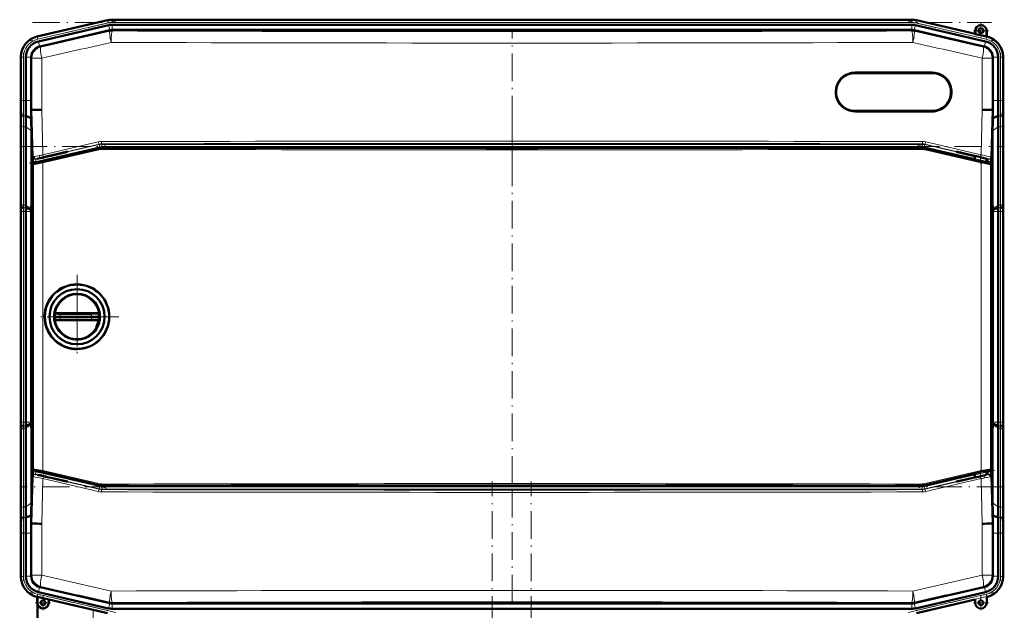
# Model space of a CAD drawing. Extents: x -1351 to 1763, y -1300 to 612.
# Tile 15 of 84: x -1282 to -853, y 309 to 566. Entities that reach past the tile are written whole.
import ezdxf

# ---------------------------------------------------------------- set-up
doc = ezdxf.new("R2010")
doc.units = 0
doc.linetypes.add('DASHDOT', pattern=[18.5, 12, -3, 0.5, -3])

msp = doc.modelspace()

# ---------------------------------------------------------------- linework, layer by layer
at = {"color": 7, "linetype": 'DASHDOT', "lineweight": 18}
for p, q in [((-1240.06, 565.2), (-1277.32, 556.6)), ((-1276.37, 564.64), (-858.69, 564.64)), ((-895.01, 565.2), (-857.74, 556.6)), ((-1067.53, 502.14), (-1067.53, 560.82)), ((-1280.2, 551.46), (-1280.2, 528.83)), ((-854.87, 551.46), (-854.87, 528.83)), ((-1067.53, 523.96), (-1067.53, 349.21)), ((-1281.89, 510.59), (-853.17, 510.59)), ((-1277.75, 503.41), (-1244.04, 511.19)), ((-891.02, 511.19), (-857.32, 503.41)), ((-1280.2, 381.55), (-1280.2, 491.61)), ((-854.87, 491.61), (-854.87, 381.55)), ((-1256.93, 454.79), (-1256.93, 418.39)), ((-1256.93, 449.59), (-1256.93, 423.59)), ((-1238.73, 436.59), (-1275.13, 436.59)), ((-1243.93, 436.59), (-1269.93, 436.59)), ((-1244.04, 361.97), (-1277.75, 369.75)), ((-1067.53, 312.33), (-1067.53, 371.02)), ((-857.32, 369.75), (-891.02, 361.97)), ((-1076.13, -326), (-1076.13, 364.9)), ((-1059.13, -326), (-1059.13, 364.9)), ((-853.17, 362.56), (-1281.89, 362.56)), ((-1280.2, 344.32), (-1280.2, 321.69)), ((-854.87, 344.32), (-854.87, 321.69)), ((-1240.06, 307.95), (-1277.32, 316.55)), ((-895.01, 307.95), (-857.74, 316.55))]:
    msp.add_line(p, q, dxfattribs=at)
at = {"color": 7, "lineweight": 50}
for p, q in [((-1243.64, 565.59), (-1274.41, 558.49)), ((-1243.64, 565.59), (-1274.21, 558.53)), ((-1243.15, 563.46), (-1273.72, 556.4)), ((-1241.56, 565.83), (-1221.29, 565.83)), ((-893.5, 565.83), (-1241.56, 565.83)), ((-1241.56, 563.64), (-1221.29, 563.64)), ((-908.5, 565.83), (-1221.29, 565.83)), ((-908.5, 563.64), (-1221.29, 563.64)), ((-908.5, 565.83), (-893.5, 565.83)), ((-908.5, 563.64), (-893.5, 563.64)), ((-891.91, 563.46), (-861.34, 556.4)), ((-891.42, 565.59), (-865.85, 559.69)), ((-891.42, 565.59), (-865.85, 559.69)), ((-1242.66, 561.23), (-1273.03, 554.21)), ((-1242.66, 561.23), (-1242.64, 561.23)), ((-1241.54, 561.35), (-893.53, 561.35)), ((-893.53, 561.35), (-893.5, 561.35)), ((-862.03, 554.21), (-892.4, 561.23)), ((-865.85, 559.69), (-865.85, 561.03)), ((-865.78, 559.6), (-865.85, 559.69)), ((-865.78, 559.6), (-865.78, 561.03)), ((-865.78, 559.6), (-860.92, 558.48)), ((-860.92, 561.03), (-860.92, 558.48)), ((-860.92, 558.48), (-860.85, 558.53)), ((-860.85, 561.03), (-860.85, 558.53)), ((-860.85, 558.53), (-860.65, 558.49)), ((-1281.38, 549.72), (-1281.38, 549.63)), ((-1281.38, 549.72), (-1281.38, 549.52)), ((-1281.38, 549.52), (-1281.38, 530.72)), ((-1279.2, 549.52), (-1279.2, 530.72)), ((-1276.91, 549.34), (-1276.9, 549.52)), ((-1276.91, 549.34), (-1276.91, 530.72)), ((-858.15, 549.34), (-858.16, 549.52)), ((-858.15, 549.34), (-858.15, 530.72)), ((-855.87, 549.52), (-855.87, 530.72)), ((-853.68, 549.72), (-853.68, 530.72)), ((-853.68, 549.52), (-853.68, 530.72)), ((-918.16, 542.62), (-884.66, 542.62)), ((-1281.23, 524.39), (-1281.41, 526.58)), ((-1281.38, 523.65), (-1281.38, 489.51)), ((-1281.38, 523.65), (-1281.38, 489.51)), ((-1276.86, 523), (-1279.24, 523.99)), ((-1276.92, 526.58), (-1276.59, 526.58)), ((-1276.59, 526.58), (-1276.24, 526.59)), ((-884.66, 526.12), (-918.16, 526.12)), ((-858.83, 526.59), (-858.48, 526.58)), ((-858.14, 526.58), (-858.48, 526.58)), ((-855.83, 523.99), (-858.21, 523)), ((-853.66, 526.58), (-853.83, 524.39)), ((-853.68, 523.65), (-853.68, 489.51)), ((-853.68, 523.65), (-853.68, 489.51)), ((-1279.2, 519.23), (-1279.2, 485.09)), ((-855.87, 519.23), (-855.87, 485.09)), ((-1276.81, 517.54), (-1276.81, 486.58)), ((-858.25, 486.58), (-858.25, 517.54)), ((-1246.76, 509.98), (-1275.79, 503.28)), ((-1271.58, 505.99), (-1270.59, 506.22)), ((-1270.59, 506.13), (-1271.58, 505.9)), ((-1270.59, 506.22), (-1270.45, 506.25)), ((-1270.59, 506.13), (-1270.59, 506.22)), ((-1270.45, 506.17), (-1270.59, 506.13)), ((-1270.45, 506.25), (-1269.75, 506.41)), ((-1269.75, 506.33), (-1270.45, 506.17)), ((-1270.45, 506.17), (-1270.45, 506.25)), ((-1269.75, 506.41), (-1268.33, 506.74)), ((-1268.33, 506.65), (-1269.75, 506.33)), ((-1269.75, 506.33), (-1269.75, 506.41)), ((-1268.33, 506.74), (-1261.47, 508.33)), ((-1261.08, 508.33), (-1268.33, 506.65)), ((-1268.33, 506.65), (-1268.33, 506.74)), ((-1261.08, 508.33), (-1261.47, 508.33)), ((-889.42, 510.11), (-1245.63, 510.11)), ((-888.3, 509.98), (-865.97, 504.83)), ((-866.73, 506.65), (-873.98, 508.33)), ((-873.59, 508.33), (-873.98, 508.33)), ((-873.59, 508.33), (-866.73, 506.74)), ((-866.73, 506.74), (-865.32, 506.41)), ((-866.73, 506.65), (-866.73, 506.74)), ((-865.97, 506.48), (-866.73, 506.65)), ((-865.97, 506.57), (-865.97, 504.75)), ((-865.32, 506.41), (-864.61, 506.25)), ((-864.61, 506.25), (-864.47, 506.22)), ((-864.47, 506.22), (-863.48, 505.99)), ((-1276.18, 502.79), (-1276.18, 370.38)), ((-1276.12, 503.03), (-1276.16, 504.31)), ((-860.98, 505.38), (-860.98, 503.6)), ((-860.98, 503.68), (-860.87, 503.65)), ((-860.87, 503.65), (-860.3, 503.5)), ((-860.3, 503.5), (-859.28, 503.26)), ((-858.91, 504.31), (-858.94, 503)), ((-858.89, 502.78), (-858.89, 370.39)), ((-1281.19, 484.39), (-1281.36, 486.58)), ((-1276.81, 486.58), (-1276.9, 483.46)), ((-1276.18, 486.59), (-1276.81, 486.58)), ((-858.89, 486.59), (-858.25, 486.58)), ((-858.17, 483.46), (-858.25, 486.58)), ((-853.7, 486.58), (-853.88, 484.39)), ((-1281.38, 482.43), (-1281.38, 390.72)), ((-1279.2, 390.72), (-1279.2, 482.44)), ((-1276.9, 483.04), (-1279.19, 483.99)), ((-1276.9, 483.04), (-1276.91, 482.44)), ((-1276.91, 482.44), (-1276.91, 390.72)), ((-1276.9, 483.46), (-1276.9, 483.04)), ((-858.16, 483.04), (-858.17, 483.46)), ((-855.87, 483.99), (-858.16, 483.04)), ((-858.15, 482.44), (-858.16, 483.04)), ((-858.15, 390.72), (-858.15, 482.44)), ((-855.87, 482.44), (-855.87, 390.72)), ((-853.68, 482.44), (-853.68, 390.72)), ((-853.68, 482.43), (-853.68, 390.72)), ((-1266.85, 437.85), (-1266.87, 437.64)), ((-1265.77, 438.09), (-1266.37, 438.09)), ((-1265.77, 438.09), (-1264.11, 438.09)), ((-1250.63, 438.09), (-1264.11, 438.09)), ((-1250.63, 438.09), (-1249.8, 438.09)), ((-1249.8, 438.09), (-1249.06, 438.09)), ((-1249.06, 438.09), (-1248.3, 438.09)), ((-1247.48, 438.09), (-1248.3, 438.09)), ((-1246.98, 437.64), (-1247.01, 437.85)), ((-1266.33, 436.59), (-1266.93, 436.59)), ((-1266.85, 435.33), (-1266.87, 435.53)), ((-1265.77, 435.09), (-1266.37, 435.09)), ((-1264.28, 436.59), (-1266.33, 436.59)), ((-1265.77, 435.09), (-1264.11, 435.09)), ((-1264.28, 436.59), (-1250.62, 436.59)), ((-1250.63, 435.09), (-1264.11, 435.09)), ((-1250.63, 435.09), (-1248.3, 435.09)), ((-1247.73, 436.59), (-1250.62, 436.59)), ((-1247.48, 435.09), (-1248.3, 435.09)), ((-1246.93, 436.59), (-1247.73, 436.59)), ((-1246.98, 435.53), (-1247.01, 435.33)), ((-1257.19, 422.5), (-1256.93, 422.5)), ((-1276.9, 390.11), (-1276.91, 390.72)), ((-858.15, 390.72), (-858.16, 390.11)), ((-1281.19, 388.77), (-1281.36, 386.58)), ((-1279.2, 353.93), (-1279.2, 388.07)), ((-1276.9, 390.11), (-1279.19, 389.17)), ((-1276.9, 389.7), (-1276.9, 390.11)), ((-1276.81, 386.57), (-1276.9, 389.7)), ((-1276.18, 386.57), (-1276.81, 386.57)), ((-1276.81, 355.61), (-1276.81, 386.57)), ((-858.89, 386.57), (-858.25, 386.57)), ((-858.17, 389.7), (-858.25, 386.57)), ((-858.25, 386.57), (-858.25, 355.61)), ((-858.16, 390.11), (-858.17, 389.7)), ((-855.87, 389.17), (-858.16, 390.11)), ((-855.87, 353.93), (-855.87, 388.07)), ((-853.7, 386.58), (-853.88, 388.77)), ((-1281.38, 349.51), (-1281.38, 383.65)), ((-1281.38, 349.51), (-1281.38, 383.65)), ((-853.68, 349.51), (-853.68, 383.65)), ((-853.68, 349.51), (-853.68, 383.65)), ((-1276.12, 370.14), (-1276.16, 368.84)), ((-1246.76, 363.19), (-1275.79, 369.89)), ((-860.98, 367.77), (-860.98, 369.57)), ((-860.87, 369.52), (-860.98, 369.5)), ((-860.3, 369.67), (-860.87, 369.52)), ((-859.28, 369.91), (-860.3, 369.67)), ((-858.91, 368.84), (-858.94, 370.18)), ((-1270.59, 367.02), (-1271.58, 367.25)), ((-1271.58, 367.16), (-1270.59, 366.93)), ((-1270.59, 367.02), (-1270.45, 366.99)), ((-1270.59, 367.02), (-1270.59, 366.93)), ((-1270.45, 366.9), (-1270.59, 366.93)), ((-1270.45, 366.99), (-1269.75, 366.83)), ((-1270.45, 366.99), (-1270.45, 366.9)), ((-1269.75, 366.74), (-1270.45, 366.9)), ((-1269.75, 366.83), (-1268.33, 366.5)), ((-1269.75, 366.83), (-1269.75, 366.74)), ((-1268.33, 366.41), (-1269.75, 366.74)), ((-1261.08, 364.83), (-1268.33, 366.5)), ((-1268.33, 366.5), (-1268.33, 366.41)), ((-1268.33, 366.41), (-1261.47, 364.83)), ((-1261.47, 364.83), (-1261.08, 364.83)), ((-865.97, 368.34), (-888.3, 363.19)), ((-866.73, 366.5), (-873.98, 364.83)), ((-873.59, 364.83), (-873.98, 364.83)), ((-873.59, 364.83), (-866.73, 366.41)), ((-866.73, 366.41), (-865.32, 366.74)), ((-865.97, 366.68), (-866.73, 366.5)), ((-866.73, 366.5), (-866.73, 366.41)), ((-865.97, 368.42), (-865.97, 366.59)), ((-865.32, 366.74), (-864.61, 366.9)), ((-864.61, 366.9), (-864.47, 366.93)), ((-864.47, 366.93), (-863.48, 367.16)), ((-1245.63, 363.06), (-889.42, 363.06)), ((-1281.23, 348.77), (-1281.41, 346.58)), ((-1276.86, 350.16), (-1279.24, 349.17)), ((-1276.92, 346.57), (-1276.88, 348.39)), ((-1276.88, 348.39), (-1276.86, 350.16)), ((-855.83, 349.17), (-858.21, 350.16)), ((-858.21, 350.16), (-858.18, 348.39)), ((-858.18, 348.39), (-858.14, 346.57)), ((-853.66, 346.58), (-853.83, 348.77)), ((-1276.92, 346.57), (-1276.59, 346.57)), ((-1276.24, 346.56), (-1276.59, 346.57)), ((-858.48, 346.57), (-858.83, 346.56)), ((-858.14, 346.57), (-858.48, 346.57)), ((-1281.38, 323.63), (-1281.38, 342.43)), ((-1279.2, 323.63), (-1279.2, 342.44)), ((-1276.91, 323.81), (-1276.91, 342.44)), ((-858.15, 323.81), (-858.15, 342.44)), ((-855.87, 323.63), (-855.87, 342.44)), ((-853.68, 323.43), (-853.68, 342.44)), ((-853.68, 323.63), (-853.68, 342.43)), ((-1281.38, 323.43), (-1281.38, 323.63)), ((-1281.38, 323.43), (-1281.38, 323.52)), ((-1276.91, 323.81), (-1276.9, 323.63)), ((-858.15, 323.81), (-858.16, 323.63)), ((-1242.66, 311.93), (-1273.03, 318.94)), ((-862.03, 318.94), (-892.4, 311.93)), ((-1274.21, 314.62), (-1274.41, 314.67)), ((-1274.21, 314.62), (-1274.41, 314.67)), ((-1274.21, 314.62), (-1274.18, 314.69)), ((-1274.21, 312.12), (-1274.21, 314.62)), ((-1274.18, 312.12), (-1274.18, 314.69)), ((-1274.18, 314.69), (-1269.25, 313.55)), ((-1243.15, 309.69), (-1273.72, 316.75)), ((-1269.25, 313.55), (-1269.21, 313.47)), ((-1269.25, 313.55), (-1269.25, 312.12)), ((-1269.21, 312.12), (-1269.21, 313.47)), ((-1269.21, 313.47), (-1269.21, 312.12)), ((-1243.64, 307.56), (-1269.21, 313.47)), ((-891.91, 309.69), (-861.34, 316.75)), ((-891.42, 307.56), (-865.85, 313.47)), ((-865.85, 313.47), (-865.85, 312.12)), ((-860.85, 314.62), (-860.65, 314.67)), ((-860.85, 312.12), (-860.85, 314.62)), ((-1274.13, 311.49), (-1274.13, 304.58)), ((-1242.66, 311.93), (-1242.64, 311.92)), ((-1241.56, 311.8), (-1241.54, 311.8)), ((-1241.56, 309.51), (-1221.29, 309.51)), ((-1241.54, 311.8), (-893.53, 311.8)), ((-908.5, 309.51), (-1221.29, 309.51)), ((-908.5, 309.51), (-893.5, 309.51)), ((-893.53, 311.8), (-893.5, 311.8))]:
    msp.add_line(p, q, dxfattribs=at)
at = {"color": 7, "lineweight": 18}
for p, q in [((-1243.6, 565.41), (-1274.23, 558.34)), ((-1243.38, 564.44), (-1274, 557.37)), ((-1243.6, 565.41), (-1243.64, 565.59)), ((-1243.6, 565.41), (-1243.38, 564.44)), ((-1242.64, 561.23), (-1243.15, 563.46)), ((-1241.56, 565.64), (-1241.56, 565.83)), ((-1241.56, 565.64), (-1241.56, 564.64)), ((-1241.56, 565.64), (-893.5, 565.64)), ((-1241.56, 564.64), (-893.5, 564.64)), ((-1241.56, 561.35), (-1241.56, 563.64)), ((-893.5, 565.64), (-893.5, 565.83)), ((-893.5, 565.64), (-893.5, 564.64)), ((-893.5, 561.35), (-893.5, 563.64)), ((-892.43, 561.23), (-891.91, 563.46)), ((-891.46, 565.41), (-891.69, 564.44)), ((-891.69, 564.44), (-861.06, 557.37)), ((-891.46, 565.41), (-891.42, 565.59)), ((-891.46, 565.41), (-860.84, 558.34)), ((-1274.41, 558.49), (-1274.23, 558.34)), ((-1274, 557.37), (-1274.23, 558.34)), ((-1242.61, 560.8), (-1242.66, 561.23)), ((-1241.54, 561.35), (-1241.49, 560.93)), ((-893.57, 560.93), (-893.53, 561.35)), ((-892.4, 561.23), (-892.45, 560.8)), ((-865.78, 561.03), (-865.85, 561.03)), ((-860.84, 558.34), (-861.06, 557.37)), ((-860.92, 561.03), (-860.85, 561.03)), ((-860.84, 558.34), (-860.65, 558.49)), ((-1273.21, 554.17), (-1273.72, 556.4)), ((-1273.03, 554.21), (-1272.71, 553.96)), ((-862.35, 553.96), (-862.03, 554.21)), ((-861.86, 554.17), (-861.34, 556.4)), ((-1281.2, 549.58), (-1281.38, 549.72)), ((-1281.2, 549.58), (-1281.2, 530.72)), ((-1281.2, 549.58), (-1280.2, 549.58)), ((-1280.2, 549.58), (-1280.2, 530.72)), ((-1276.9, 549.52), (-1279.2, 549.52)), ((-1276.59, 549.09), (-1276.91, 549.34)), ((-1276.59, 526.58), (-1276.59, 549.09)), ((-1272.29, 549.09), (-1276.59, 549.09)), ((-1272.29, 549.09), (-1272.29, 526.65)), ((-862.78, 526.65), (-862.78, 549.09)), ((-858.48, 549.09), (-862.78, 549.09)), ((-858.15, 549.34), (-858.48, 549.09)), ((-858.48, 549.09), (-858.48, 526.58)), ((-858.16, 549.52), (-855.87, 549.52)), ((-854.87, 549.58), (-854.87, 530.72)), ((-854.87, 549.58), (-853.87, 549.58)), ((-853.68, 549.72), (-853.87, 549.58)), ((-853.87, 549.58), (-853.87, 530.72)), ((-884.6, 543.12), (-918.11, 543.12)), ((-1281.2, 530.72), (-1281.38, 530.72)), ((-1281.2, 530.72), (-1280.2, 530.72)), ((-1279.2, 530.72), (-1280.2, 530.72)), ((-1276.91, 530.72), (-1279.2, 530.72)), ((-858.15, 530.72), (-855.87, 530.72)), ((-855.87, 530.72), (-854.87, 530.72)), ((-853.87, 530.72), (-854.87, 530.72)), ((-853.87, 530.72), (-853.68, 530.72)), ((-1279.24, 523.99), (-1280.24, 523.99)), ((-1276.05, 506.15), (-1276.59, 526.58)), ((-1272.29, 526.65), (-1271.77, 507.03)), ((-918.11, 525.62), (-884.6, 525.62)), ((-863.29, 507.03), (-862.78, 526.65)), ((-858.48, 526.58), (-859.01, 506.15)), ((-854.83, 523.99), (-855.83, 523.99)), ((-1281.2, 519.91), (-1281.2, 485.77)), ((-1280.2, 519.23), (-1280.2, 485.09)), ((-1279.2, 519.23), (-1280.2, 519.23)), ((-1276.81, 517.54), (-1279.2, 519.23)), ((-855.87, 519.23), (-858.25, 517.54)), ((-854.87, 519.23), (-855.87, 519.23)), ((-854.87, 519.23), (-854.87, 485.09)), ((-853.87, 519.91), (-853.87, 485.77)), ((-1274.95, 505.08), (-1247.29, 511.47)), ((-1247.06, 510.49), (-1274.73, 504.11)), ((-1271.77, 507.03), (-1247.66, 512.65)), ((-1247.31, 511.68), (-1271.4, 506.06)), ((-1247.29, 511.47), (-1247.31, 511.68)), ((-1247.06, 510.49), (-1247.29, 511.47)), ((-1246.19, 511.81), (-1246.16, 511.59)), ((-1246.16, 511.59), (-888.9, 511.59)), ((-1246.16, 510.59), (-1246.16, 511.59)), ((-888.9, 510.59), (-1246.16, 510.59)), ((-888.9, 511.59), (-888.87, 511.81)), ((-888.9, 510.59), (-888.9, 511.59)), ((-888, 510.49), (-887.77, 511.47)), ((-865.97, 505.41), (-888, 510.49)), ((-887.75, 511.68), (-887.77, 511.47)), ((-887.77, 511.47), (-865.97, 506.43)), ((-863.66, 506.06), (-887.75, 511.68)), ((-887.4, 512.65), (-863.29, 507.03)), ((-1276.17, 506.03), (-1276.05, 506.15)), ((-1271.85, 504.04), (-1246.74, 509.77)), ((-1246.68, 509.29), (-1271.81, 503.55)), ((-1271.58, 505.9), (-1271.58, 505.99)), ((-1246.74, 509.77), (-1246.76, 509.98)), ((-1245.63, 510.11), (-1245.61, 509.9)), ((-889.44, 509.9), (-889.42, 510.11)), ((-863.25, 503.55), (-888.37, 509.29)), ((-888.3, 509.98), (-888.32, 509.77)), ((-888.32, 509.77), (-863.21, 504.04)), ((-859.01, 506.15), (-858.89, 506.03)), ((-1276.11, 502.73), (-1276.18, 502.79)), ((-1276.11, 370.44), (-1276.11, 502.73)), ((-1275.79, 503.28), (-1275.72, 503.22)), ((-1274.82, 505.2), (-1274.95, 505.08)), ((-1274.73, 504.11), (-1274.95, 505.08)), ((-1271.81, 503.55), (-1271.81, 369.62)), ((-863.25, 369.62), (-863.25, 503.55)), ((-860.98, 505.28), (-860.11, 505.08)), ((-860.34, 504.11), (-860.98, 504.26)), ((-860.34, 504.11), (-860.11, 505.08)), ((-860.11, 505.08), (-860.24, 505.2)), ((-859.33, 503.22), (-859.28, 503.26)), ((-858.89, 502.78), (-858.95, 502.73)), ((-858.95, 502.73), (-858.95, 370.44)), ((-1281.36, 486.58), (-1281.41, 486.58)), ((-1279.2, 485.09), (-1280.2, 485.09)), ((-1276.9, 483.46), (-1279.2, 485.09)), ((-855.87, 485.09), (-858.17, 483.46)), ((-854.87, 485.09), (-855.87, 485.09)), ((-853.7, 486.58), (-853.66, 486.58)), ((-1281.2, 482.44), (-1281.38, 482.44)), ((-1281.2, 390.72), (-1281.2, 482.44)), ((-1281.2, 482.44), (-1280.2, 482.44)), ((-1279.2, 482.44), (-1280.2, 482.44)), ((-1280.2, 390.72), (-1280.2, 482.44)), ((-1279.19, 483.99), (-1280.19, 483.99)), ((-1276.91, 482.44), (-1279.2, 482.44)), ((-855.87, 482.44), (-858.15, 482.44)), ((-854.87, 483.99), (-855.87, 483.99)), ((-854.87, 482.44), (-855.87, 482.44)), ((-854.87, 482.44), (-853.87, 482.44)), ((-854.87, 482.44), (-854.87, 390.72)), ((-853.68, 482.44), (-853.87, 482.44)), ((-853.87, 482.44), (-853.87, 390.72)), ((-1266.26, 437.65), (-1266.87, 437.64)), ((-1264.2, 437.59), (-1250.71, 437.59)), ((-1246.98, 437.64), (-1247.81, 437.65)), ((-1266.26, 435.52), (-1266.87, 435.53)), ((-1266.26, 435.52), (-1265.61, 435.54)), ((-1264.2, 435.58), (-1250.71, 435.58)), ((-1249.69, 435.55), (-1248.77, 435.53)), ((-1248.77, 435.53), (-1247.81, 435.52)), ((-1246.98, 435.53), (-1247.81, 435.52)), ((-1281.2, 390.72), (-1281.38, 390.72)), ((-1281.2, 390.72), (-1280.2, 390.72)), ((-1279.2, 390.72), (-1280.2, 390.72)), ((-1276.91, 390.72), (-1279.2, 390.72)), ((-855.87, 390.72), (-858.15, 390.72)), ((-854.87, 390.72), (-855.87, 390.72)), ((-854.87, 390.72), (-853.87, 390.72)), ((-853.68, 390.72), (-853.87, 390.72)), ((-1281.41, 386.58), (-1281.36, 386.58)), ((-1281.2, 353.24), (-1281.2, 387.39)), ((-1279.2, 388.07), (-1280.2, 388.07)), ((-1280.2, 353.93), (-1280.2, 388.07)), ((-1279.19, 389.17), (-1280.19, 389.17)), ((-1276.9, 389.7), (-1279.2, 388.07)), ((-855.87, 388.07), (-858.17, 389.7)), ((-854.87, 389.17), (-855.87, 389.17)), ((-854.87, 388.07), (-855.87, 388.07)), ((-854.87, 353.93), (-854.87, 388.07)), ((-853.87, 353.24), (-853.87, 387.39)), ((-853.66, 386.58), (-853.7, 386.58)), ((-1276.18, 370.38), (-1276.11, 370.44)), ((-1275.72, 369.95), (-1275.79, 369.89)), ((-1274.73, 369.05), (-1274.95, 368.07)), ((-1274.73, 369.05), (-1247.06, 362.66)), ((-1246.74, 363.4), (-1271.85, 369.14)), ((-1271.81, 369.62), (-1246.68, 363.88)), ((-888.37, 363.88), (-863.25, 369.62)), ((-863.21, 369.14), (-888.32, 363.4)), ((-860.98, 368.9), (-860.34, 369.05)), ((-860.34, 369.05), (-860.11, 368.07)), ((-859.28, 369.91), (-859.33, 369.95)), ((-858.95, 370.44), (-858.89, 370.39)), ((-1276.59, 346.57), (-1276.05, 367.01)), ((-1276.05, 367.01), (-1276.17, 367.13)), ((-1247.29, 361.69), (-1274.95, 368.07)), ((-1274.95, 368.07), (-1274.82, 367.96)), ((-1271.77, 366.13), (-1272.29, 346.51)), ((-1247.66, 360.51), (-1271.77, 366.13)), ((-1271.58, 367.25), (-1271.58, 367.16)), ((-1271.4, 367.1), (-1247.31, 361.48)), ((-888, 362.66), (-865.97, 367.75)), ((-865.97, 366.72), (-887.77, 361.69)), ((-887.75, 361.48), (-863.66, 367.1)), ((-863.29, 366.13), (-887.4, 360.51)), ((-862.78, 346.51), (-863.29, 366.13)), ((-860.11, 368.07), (-860.98, 367.87)), ((-860.24, 367.96), (-860.11, 368.07)), ((-858.89, 367.13), (-859.01, 367.01)), ((-859.01, 367.01), (-858.48, 346.57)), ((-1247.29, 361.69), (-1247.31, 361.48)), ((-1247.06, 362.66), (-1247.29, 361.69)), ((-1246.74, 363.4), (-1246.76, 363.19)), ((-1246.19, 361.35), (-1246.16, 361.56)), ((-1246.16, 362.56), (-1246.16, 361.56)), ((-1246.16, 362.56), (-888.9, 362.56)), ((-888.9, 361.56), (-1246.16, 361.56)), ((-1245.61, 363.27), (-1245.63, 363.06)), ((-889.42, 363.06), (-889.44, 363.27)), ((-888.9, 362.56), (-888.9, 361.56)), ((-888.9, 361.56), (-888.87, 361.35)), ((-888.3, 363.19), (-888.32, 363.4)), ((-888, 362.66), (-887.77, 361.69)), ((-887.75, 361.48), (-887.77, 361.69)), ((-1279.2, 353.93), (-1280.2, 353.93)), ((-1276.81, 355.61), (-1279.2, 353.93)), ((-855.87, 353.93), (-858.25, 355.61)), ((-854.87, 353.93), (-855.87, 353.93)), ((-1279.24, 349.17), (-1280.24, 349.17)), ((-854.83, 349.17), (-855.83, 349.17)), ((-1276.59, 324.07), (-1276.59, 346.57)), ((-1272.29, 346.51), (-1272.29, 324.07)), ((-862.78, 324.07), (-862.78, 346.51)), ((-858.48, 346.57), (-858.48, 324.07)), ((-1281.2, 342.44), (-1281.38, 342.44)), ((-1281.2, 342.44), (-1280.2, 342.44)), ((-1281.2, 323.58), (-1281.2, 342.44)), ((-1279.2, 342.44), (-1280.2, 342.44)), ((-1280.2, 323.58), (-1280.2, 342.44)), ((-1276.91, 342.44), (-1279.2, 342.44)), ((-858.15, 342.44), (-855.87, 342.44)), ((-855.87, 342.44), (-854.87, 342.44)), ((-853.87, 342.44), (-854.87, 342.44)), ((-854.87, 323.58), (-854.87, 342.44)), ((-853.87, 342.44), (-853.68, 342.44)), ((-853.87, 323.58), (-853.87, 342.44)), ((-1281.38, 323.43), (-1281.2, 323.58)), ((-1280.2, 323.58), (-1281.2, 323.58)), ((-1276.9, 323.63), (-1279.2, 323.63)), ((-1276.59, 324.07), (-1276.91, 323.81)), ((-1276.59, 324.07), (-1272.29, 324.07)), ((-862.78, 324.07), (-858.48, 324.07)), ((-858.15, 323.81), (-858.48, 324.07)), ((-858.16, 323.63), (-855.87, 323.63)), ((-853.87, 323.58), (-854.87, 323.58)), ((-853.87, 323.58), (-853.68, 323.43)), ((-1273.21, 318.98), (-1273.72, 316.75)), ((-1273.03, 318.94), (-1272.71, 319.2)), ((-862.35, 319.2), (-862.03, 318.94)), ((-861.86, 318.98), (-861.34, 316.75)), ((-1274.23, 314.81), (-1274.41, 314.67)), ((-1274.23, 314.81), (-1274, 315.79)), ((-1243.6, 307.74), (-1274.23, 314.81)), ((-1243.38, 308.72), (-1274, 315.79)), ((-891.69, 308.72), (-861.06, 315.79)), ((-891.46, 307.74), (-860.84, 314.81)), ((-861.06, 315.79), (-860.84, 314.81)), ((-860.65, 314.67), (-860.84, 314.81)), ((-1274.18, 312.12), (-1274.21, 312.12)), ((-1269.25, 312.12), (-1269.21, 312.12)), ((-1249.95, 309.02), (-1249.95, 304.58)), ((-1242.64, 311.92), (-1243.15, 309.69)), ((-1242.61, 312.35), (-1242.66, 311.93)), ((-1241.56, 311.8), (-1241.56, 309.51)), ((-1241.54, 311.8), (-1241.49, 312.23)), ((-893.57, 312.23), (-893.53, 311.8)), ((-893.5, 311.8), (-893.5, 309.51)), ((-892.4, 311.93), (-892.45, 312.35)), ((-892.43, 311.92), (-891.91, 309.69))]:
    msp.add_line(p, q, dxfattribs=at)
at = {"color": 7, "linetype": 'DASHDOT', "lineweight": 18, "ltscale": 0.1625}
for p, q in [((-863.35, 564.28), (-863.35, 557.78)), ((-860.1, 561.03), (-866.6, 561.03)), ((-1271.71, 315.37), (-1271.71, 308.87)), ((-863.35, 315.37), (-863.35, 308.87)), ((-1268.46, 312.12), (-1274.96, 312.12)), ((-860.1, 312.12), (-866.6, 312.12))]:
    msp.add_line(p, q, dxfattribs=at)
at = {"color": 7, "linetype": 'DASHDOT', "lineweight": 18, "ltscale": 0.020221}
msp.add_line((-1271.58, 506.06), (-1271.58, 505.25), dxfattribs=at)
at = {"color": 7, "linetype": 'DASHDOT', "lineweight": 18, "ltscale": 0.08985}
msp.add_line((-863.48, 506.87), (-863.48, 503.27), dxfattribs=at)
at = {"color": 7, "linetype": 'DASHDOT', "lineweight": 18, "ltscale": 0.019627}
msp.add_line((-863.48, 506.06), (-863.48, 505.27), dxfattribs=at)
at = {"color": 7, "linetype": 'DASHDOT', "lineweight": 18, "ltscale": 0.089713}
msp.add_line((-863.48, 369.88), (-863.48, 366.29), dxfattribs=at)
at = {"color": 7, "linetype": 'DASHDOT', "lineweight": 18, "ltscale": 0.019753}
msp.add_line((-1271.58, 367.1), (-1271.58, 367.89), dxfattribs=at)
at = {"color": 7, "linetype": 'DASHDOT', "lineweight": 18, "ltscale": 0.019614}
msp.add_line((-863.48, 367.1), (-863.48, 367.88), dxfattribs=at)
at = {"color": 7, "linetype": 'DASHDOT', "lineweight": 18, "ltscale": 0.160231}
msp.add_line((-1271.71, 315.33), (-1271.71, 308.92), dxfattribs=at)
at = {"color": 7, "linetype": 'DASHDOT', "lineweight": 18, "ltscale": 0.160233}
msp.add_line((-1268.51, 312.12), (-1274.92, 312.12), dxfattribs=at)
at = {"color": 7, "lineweight": 18}
for points in [[(-1276.05, 506.15), (-1276.04, 506.15), (-1276, 506.16), (-1275.7, 506.24)], [(-860.24, 505.2), (-860.24, 505.2), (-860.26, 505.21), (-860.38, 505.25), (-862.05, 505.67), (-863.66, 506.06)], [(-863.29, 507.03), (-859.86, 506.35), (-859.07, 506.17), (-859.02, 506.15), (-859.01, 506.15)], [(-1271.81, 503.55), (-1275.31, 502.86), (-1275.98, 502.74), (-1276.08, 502.73), (-1276.1, 502.73), (-1276.11, 502.73), (-1276.11, 502.73)], [(-1275.72, 503.22), (-1275.72, 503.22), (-1275.71, 503.22), (-1275.63, 503.23), (-1274.98, 503.35), (-1271.85, 504.04)], [(-1274.54, 505.29), (-1274.79, 505.21), (-1274.82, 505.2), (-1274.82, 505.2)], [(-858.95, 502.73), (-858.95, 502.73), (-858.96, 502.73), (-859.06, 502.74), (-859.81, 502.87), (-863.25, 503.55)], [(-863.21, 504.04), (-860.91, 503.52), (-859.53, 503.24), (-859.36, 503.22), (-859.34, 503.22), (-859.33, 503.22), (-859.33, 503.22)], [(-1264.11, 438.09), (-1264.12, 438.09), (-1264.13, 438.08), (-1264.13, 438.07), (-1264.15, 438.04), (-1264.19, 437.83), (-1264.2, 437.59)], [(-1250.71, 437.59), (-1250.68, 437.94), (-1250.66, 438.04), (-1250.65, 438.07), (-1250.64, 438.08), (-1250.64, 438.08), (-1250.63, 438.09)], [(-1250.71, 437.59), (-1248.44, 437.65), (-1247.81, 437.65)], [(-1264.11, 435.09), (-1264.12, 435.09), (-1264.13, 435.09), (-1264.13, 435.1), (-1264.15, 435.13), (-1264.19, 435.35), (-1264.2, 435.58)], [(-1250.71, 435.58), (-1250.68, 435.23), (-1250.66, 435.13), (-1250.65, 435.1), (-1250.64, 435.09), (-1250.64, 435.09), (-1250.63, 435.09)], [(-1276.11, 370.44), (-1276.11, 370.44), (-1276.09, 370.44), (-1276, 370.43), (-1275.24, 370.3), (-1271.81, 369.62)], [(-1271.85, 369.14), (-1274.15, 369.65), (-1275.53, 369.93), (-1275.7, 369.95), (-1275.72, 369.95), (-1275.72, 369.95), (-1275.72, 369.95)], [(-863.25, 369.62), (-859.75, 370.31), (-859.07, 370.43), (-858.97, 370.44), (-858.95, 370.44), (-858.95, 370.44), (-858.95, 370.44)], [(-859.33, 369.95), (-859.34, 369.95), (-859.35, 369.95), (-859.42, 369.95), (-860.07, 369.82), (-863.21, 369.14)], [(-1271.77, 366.13), (-1275.2, 366.81), (-1275.99, 366.99), (-1276.04, 367.01), (-1276.05, 367.01)], [(-1274.82, 367.96), (-1274.82, 367.96), (-1274.8, 367.95), (-1274.68, 367.91), (-1273.01, 367.48), (-1271.4, 367.1)], [(-860.52, 367.87), (-860.28, 367.94), (-860.24, 367.95), (-860.24, 367.96)], [(-859.01, 367.01), (-859.02, 367.01), (-859.06, 366.99), (-859.36, 366.92)]]:
    msp.add_lwpolyline(points, dxfattribs=at)
at = {"color": 7, "lineweight": 50}
for points in [[(-1271.58, 505.99), (-1273.04, 505.65), (-1274, 505.41), (-1274.16, 505.36), (-1274.18, 505.35), (-1274.18, 505.35)], [(-1274.18, 505.35), (-1274.18, 505.35), (-1274.18, 505.35), (-1274.14, 505.35), (-1273.75, 505.42), (-1271.58, 505.9)], [(-863.48, 505.99), (-862.03, 505.65), (-861.06, 505.41), (-860.9, 505.36), (-860.88, 505.35), (-860.88, 505.35)], [(-865.97, 504.75), (-865.97, 504.75), (-865.97, 504.75), (-865.94, 504.73), (-865.57, 504.63), (-862.57, 503.92), (-861.03, 503.6), (-860.99, 503.6), (-860.99, 503.6), (-860.98, 503.6)], [(-860.88, 505.35), (-860.88, 505.35), (-860.88, 505.35), (-860.89, 505.35), (-860.98, 505.36)], [(-1266.85, 437.85), (-1266.85, 437.84), (-1266.85, 437.84), (-1266.85, 437.84), (-1266.84, 437.84), (-1266.83, 437.85), (-1266.82, 437.87)], [(-1247.03, 437.87), (-1247.01, 437.85), (-1247.01, 437.84), (-1247.01, 437.84), (-1247.01, 437.84), (-1247.01, 437.84), (-1247.01, 437.85)], [(-1266.85, 435.33), (-1266.85, 435.33), (-1266.85, 435.33), (-1266.84, 435.33), (-1266.83, 435.32), (-1266.74, 435.23), (-1266.59, 435.13)], [(-1247.03, 435.31), (-1247.01, 435.33), (-1247.01, 435.33), (-1247.01, 435.33), (-1247.01, 435.33), (-1247.01, 435.33), (-1247.01, 435.33)], [(-862.92, 369.17), (-865.08, 368.66), (-865.87, 368.46), (-865.96, 368.43), (-865.97, 368.42), (-865.97, 368.42)], [(-860.98, 369.57), (-860.99, 369.57), (-860.99, 369.57), (-861, 369.57), (-861.1, 369.56), (-861.94, 369.39), (-862.92, 369.17)], [(-1274.19, 367.81), (-1274.18, 367.81), (-1274.18, 367.8), (-1274.14, 367.79), (-1273.75, 367.68), (-1271.58, 367.16)], [(-1271.58, 367.25), (-1273.04, 367.58), (-1274, 367.78), (-1274.17, 367.81), (-1274.18, 367.81), (-1274.18, 367.81), (-1274.18, 367.81), (-1274.19, 367.81)], [(-863.48, 367.16), (-862.03, 367.5), (-861.06, 367.75), (-860.9, 367.8), (-860.88, 367.81), (-860.88, 367.81)], [(-860.88, 367.81), (-860.88, 367.81), (-860.88, 367.81), (-860.89, 367.81), (-860.98, 367.8)]]:
    msp.add_lwpolyline(points, dxfattribs=at)
for centre, radius in [((-863.35, 561.03), 1.07), ((-863.35, 561.03), 1), ((-1256.93, 436.59), 14), ((-1256.93, 436.59), 12), ((-1271.71, 312.12), 1.03), ((-1271.71, 312.12), 1), ((-863.35, 312.12), 1)]:
    msp.add_circle(centre, radius, dxfattribs=at)
for centre, radius, start, end in [((-1241.56, 556.58), 9.25, 90.0004, 102.9992), ((-1241.56, 556.58), 9.25, 90.0004, 102.9992), ((-1241.56, 556.58), 7.06, 90.0004, 102.9993), ((-893.5, 556.58), 9.25, 77.0008, 89.9996), ((-893.5, 556.58), 9.25, 77.0007, 89.9996), ((-893.5, 556.58), 7.06, 77.0006, 89.9996), ((-863.35, 561.03), 2.5, 0, 180), ((-863.35, 561.03), 2.43, 360, 180), ((-1272.39, 549.72), 8.99, 102.9916, 180.0084), ((-862.93, 549.52), 9.25, 359.9943, 77.0057), ((-862.67, 549.72), 8.99, 359.9916, 77.0084), ((-1272.13, 549.52), 7.06, 102.9968, 180.0034), ((-1271.9, 549.34), 5.01, 105.1072, 177.8928), ((-863.16, 549.34), 5.01, 2.1031, 74.9072), ((-862.93, 549.52), 7.06, 359.9966, 77.0032), ((-918.16, 534.37), 8.25, 134.9699, 270), ((-918.16, 534.37), 8.25, 90, 134.9612), ((-884.66, 534.37), 8.25, 314.9294, 90), ((-1628.97, 530.63), 347.59, 359.3315, 0.0143), ((-1849.44, 530.58), 570.24, 359.3376, 0.0139), ((-1969.38, 530.7), 692.47, 359.65945, 0.00195), ((-884.66, 534.37), 8.25, 270, 314.9153), ((-165.66, 530.7), 692.49, 179.99805, 180.34055), ((-285.62, 530.58), 570.24, 179.9861, 180.6624), ((-506.1, 530.63), 347.59, 179.9856, 180.6685), ((-1488.6, 523.4), 207.22, 0.0687, 0.8785), ((-1618.97, 518.83), 339.78, 0.0681, 0.8707), ((-1887.69, 513.74), 610.9, 0.86852, 1.20439), ((-1256.8, -679.02), 1205.77, 90.73585, 90.92355), ((-878.28, -680.15), 1206.9, 89.07649, 89.26402), ((-247.37, 513.74), 610.9, 178.79561, 179.13148), ((-516.09, 518.83), 339.78, 179.1293, 179.9319), ((-646.46, 523.4), 207.22, 179.1215, 179.9313), ((-1668.28, 517.08), 391.47, 0.0681, 0.8669), ((-466.79, 517.08), 391.46, 179.1331, 179.9319), ((-1215.66, 505.84), 60.52, 179.8196, 181.4448), ((-919.41, 505.84), 60.52, 358.5511, 0.1764), ((-1275.68, 502.79), 0.5, 102.9976, 180.0022), ((-859.39, 502.78), 0.5, 359.998, 77.002), ((-1488.74, 489.76), 207.36, 359.1212, 359.9305), ((-1068.96, 489.75), 212.42, 180.0663, 180.8562), ((-1066.1, 489.75), 212.42, 359.1437, 359.9337), ((-646.32, 489.76), 207.36, 180.0695, 180.8788), ((-1628.46, 482.52), 347.08, 359.9853, 0.6691), ((-923.65, 482.52), 357.73, 179.3493, 180.0128), ((-1199.37, 485.18), 79.83, 180.0641, 180.8524), ((-935.69, 485.18), 79.82, 359.1476, 359.9359), ((-1211.4, 482.52), 357.71, 359.9872, 0.6507), ((-506.6, 482.52), 347.08, 179.3309, 180.0147), ((-1144.4, 482.46), 134.8, 179.3521, 180.0124), ((-990.66, 482.46), 134.79, 359.9876, 0.6479), ((-1256.98, 436.58), 14.09, 89.8034, 134.0601), ((-1256.98, 436.58), 14.09, 44.258, 89.8038), ((-1256.97, 436.58), 14.1, 134.0696, 179.1699), ((-1256.93, 436.59), 10, 7.2346, 172.765), ((-1256.97, 436.59), 14.09, 314.0192, 44.2557), ((-1266.28, 437.41), 0.705, 129.6312, 139.5308), ((-1266.34, 437.47), 0.622, 113.4776, 129.4362), ((-1266.37, 437.54), 0.549, 90.4701, 113.1016), ((-1247.48, 437.53), 0.553, 67.0525, 89.5669), ((-1247.53, 437.45), 0.645, 39.9598, 66.2327), ((-1256.97, 436.59), 14.09, 179.1903, 224.261), ((-1256.93, 436.59), 10, 187.235, 352.7654), ((-1266.37, 435.64), 0.556, 247.1205, 269.4699), ((-1256.92, 436.58), 9.49, 330.6713, 350.9616), ((-1247.49, 435.64), 0.558, 270.5728, 292.8875), ((-1247.52, 435.71), 0.628, 293.5258, 320.519), ((-1256.98, 436.59), 14.09, 224.2714, 246.7188), ((-1256.98, 436.59), 14.09, 291.5606, 314.0155), ((-1256.98, 436.59), 14.1, 246.7224, 269.1382), ((-1256.98, 436.59), 14.09, 270.1953, 291.5621), ((-1628.46, 390.63), 347.08, 359.3309, 0.0147), ((-923.65, 390.64), 357.73, 179.9872, 180.6507), ((-1144.4, 390.69), 134.8, 179.9876, 180.6479), ((-990.66, 390.69), 134.79, 359.3521, 0.0124), ((-1211.4, 390.64), 357.71, 359.3493, 0.0128), ((-506.6, 390.63), 347.08, 179.9853, 180.6691), ((-1488.74, 383.4), 207.36, 0.0695, 0.8788), ((-1068.96, 383.4), 212.42, 179.1438, 179.9337), ((-1199.37, 387.98), 79.83, 179.1476, 179.9359), ((-935.69, 387.98), 79.82, 0.0641, 0.8524), ((-1066.1, 383.4), 212.42, 0.0663, 0.8563), ((-646.32, 383.4), 207.36, 179.1212, 179.9305), ((-1275.68, 370.38), 0.5, 179.9976, 257.0022), ((-1215.66, 367.31), 60.52, 178.5511, 180.1764), ((-859.39, 370.39), 0.5, 282.998, 0.002), ((-919.41, 367.32), 60.52, 359.8196, 1.4448), ((-1245.63, 368.06), 5, 257.002, 269.998), ((-1618.97, 354.33), 339.78, 359.1293, 359.9319), ((-1668.28, 356.08), 391.47, 359.1331, 359.9319), ((-466.79, 356.08), 391.46, 180.0681, 180.8669), ((-516.09, 354.33), 339.78, 180.0681, 180.8707), ((-1488.6, 349.76), 207.22, 359.1215, 359.9313), ((-1849.44, 342.57), 570.24, 359.9861, 0.6624), ((-285.62, 342.57), 570.24, 179.3376, 180.0139), ((-646.46, 349.76), 207.22, 180.0687, 180.8785), ((-1628.97, 342.52), 347.59, 359.9857, 0.6685), ((-1969.39, 342.46), 692.48, 359.99805, 0.34054), ((-1256.78, 1553.31), 1206.9, 269.07649, 269.26401), ((-878.26, 1552.18), 1205.77, 270.73585, 270.92354), ((-165.67, 342.46), 692.49, 179.65945, 180.00195), ((-506.1, 342.52), 347.59, 179.3315, 180.0144), ((-1272.39, 323.43), 8.99, 179.9916, 257.0084), ((-1272.13, 323.63), 7.06, 179.9966, 257.0032), ((-1271.9, 323.82), 5, 182.1029, 254.9076), ((-863.16, 323.82), 5, 285.1029, 357.9073), ((-862.93, 323.63), 7.06, 282.9968, 0.0034), ((-862.67, 323.43), 8.99, 282.9916, 0.0084), ((-1271.71, 312.12), 2.5, 180, 360), ((-1271.71, 312.12), 2.47, 180, 0), ((-1271.71, 312.12), 1, 141.2591, 270), ((-1271.71, 312.12), 2.5, 270, 360), ((-1241.56, 316.58), 7.06, 257.0007, 269.9996), ((-893.5, 316.58), 7.06, 270.0004, 282.9994), ((-863.35, 312.12), 2.5, 180, 360)]:
    msp.add_arc(centre, radius, start, end, dxfattribs=at)
at = {"color": 7, "lineweight": 18}
for centre, radius, start, end in [((-1241.56, 556.58), 9.06, 90.0004, 102.9992), ((-1241.56, 556.59), 8.05, 89.9878, 103.0122), ((-893.5, 556.58), 9.06, 77.0008, 89.9996), ((-893.5, 556.58), 8.06, 77.0006, 89.9996), ((-1272.2, 549.58), 8.99, 102.9997, 180.0003), ((-1272.2, 549.58), 7.99, 102.9916, 180.0084), ((-13938.67, 56331.46), 57197.52, 282.793761, 282.824689), ((-1067.53, 56209.97), 55649.31, 269.820896, 270.179106), ((11803.6, 56331.46), 57197.52, 257.175313, 257.206234), ((-862.86, 549.58), 7.99, 359.9916, 77.0084), ((-862.86, 549.58), 8.99, 359.9997, 77.0003), ((-13977.2, 56689.53), 57560.09, 282.7515782, 282.7824028), ((-1067.53, 56585.23), 56029.56, 269.821504, 270.178498), ((11842.13, 56689.53), 57560.09, 257.2175922, 257.2484236), ((-918.11, 534.37), 8.75, 134.9606, 270.0213), ((-918.11, 534.36), 8.75, 89.9957, 134.9539), ((-884.59, 534.37), 8.75, 314.9196, 90.0213), ((-1815.17, 530.59), 533.98, 359.3347, 0.0141), ((-1849.3, 530.58), 569.11, 359.3363, 0.014), ((-884.6, 534.37), 8.75, 269.9957, 314.9129), ((-285.76, 530.58), 569.11, 179.986, 180.6637), ((-319.89, 530.59), 533.98, 179.9859, 180.6653), ((-1599.45, 519.53), 318.25, 0.0684, 0.8743), ((-1619.34, 518.83), 339.14, 0.0683, 0.8723), ((-515.73, 518.83), 339.14, 179.1277, 179.9318), ((-535.62, 519.53), 318.25, 179.1257, 179.9316), ((-1246.3, 506.81), 5.99, 90.1091, 103.1288), ((-1246.17, 506.81), 5, 90.1491, 103.1472), ((-1246.16, 506.59), 4, 90.0047, 102.9953), ((-1067.53, -83299.58), 83812.57, 89.8777831, 90.1222151), ((-1067.53, -83186.04), 83698.04, 89.8777011, 90.122297), ((-888.9, 506.59), 5, 77.0066, 89.9934), ((-888.9, 506.59), 4, 77.0047, 89.9953), ((-888.89, 506.81), 5, 76.8528, 89.8509), ((-888.76, 506.81), 5.99, 76.8712, 89.8909), ((-1275.18, 506.05), 0.999, 181.46, 283.0819), ((-1254.57, 409.43), 99.08, 100.9623, 102.3111), ((-1214.83, 210.17), 302.27, 100.857, 101.1749), ((-1225.31, 308.38), 202.98, 103.1255, 103.506), ((-1245.62, 504.9), 5, 89.8884, 102.8902), ((-1245.68, 504.91), 4.49, 89.8605, 102.8892), ((-1067.53, 84295.16), 83785.95, 269.8781811, 270.1218207), ((-1067.53, 84238.26), 83728.55, 269.8781333, 270.1218617), ((-889.43, 504.9), 5, 77.1098, 90.1116), ((-889.37, 504.91), 4.49, 77.1108, 90.1395), ((-859.89, 506.05), 0.999, 256.9181, 358.54), ((-1275.18, 506.06), 2, 240.6635, 283.005), ((-1265.37, 471.46), 35.05, 103.9245, 105.1673), ((-1245.74, 393.23), 115.71, 103.48, 104.0366), ((-859.89, 506.06), 2, 256.9951, 299.3366), ((-859.45, 502.73), 0.5, 0.0159, 76.9841), ((-1179.93, 485.88), 101.27, 180.063, 180.8443), ((-1199.76, 485.18), 80.44, 180.0631, 180.8454), ((-935.3, 485.18), 80.44, 359.1546, 359.9369), ((-955.13, 485.88), 101.27, 359.1557, 359.937), ((-1109.72, 482.47), 171.48, 179.3589, 180.0115), ((-1144.02, 482.46), 136.17, 179.358, 180.0116), ((-991.03, 482.46), 136.17, 359.9884, 0.642), ((-1025.34, 482.47), 171.47, 359.9884, 0.6411), ((-1256.93, 436.59), 9.5, 90.0034, 170.9626), ((-1256.93, 436.59), 9.5, 9.0358, 89.9967), ((-1256.97, 436.48), 9.37, 172.8589, 179.3713), ((-1265.76, 437.59), 0.499, 90.1296, 173.0452), ((-1270.73, 222.31), 215.38, 88.2621, 88.8097), ((-1257.5, 436.54), 6.79, 171.029, 179.5801), ((-1257.47, 436.49), 6.85, 0.8052, 9.28), ((-1248.3, 437.59), 0.499, 7.3818, 89.8716), ((-1257.04, 436.45), 9.31, 0.8578, 7.4328), ((-1256.97, 436.69), 9.37, 180.6287, 187.1411), ((-1256.93, 436.58), 9.5, 189.0224, 249.7178), ((-1265.76, 435.58), 0.499, 186.9548, 269.8704), ((-1268.59, 571.4), 135.89, 271.258, 271.8505), ((-1257.45, 436.64), 6.84, 180.4513, 188.9396), ((-1257.47, 436.68), 6.85, 350.72, 359.1948), ((-1247.45, 532.99), 97.47, 268.0827, 268.6817), ((-1248.3, 435.58), 0.499, 270.1284, 352.6182), ((-1257.04, 436.73), 9.31, 352.5672, 359.1422), ((-1256.93, 436.58), 9.5, 269.9976, 330.6837), ((-1256.93, 436.59), 9.51, 249.7324, 269.9982), ((-1109.72, 390.69), 171.48, 179.9885, 180.6411), ((-1144.02, 390.69), 136.17, 179.9884, 180.642), ((-991.03, 390.69), 136.17, 359.358, 0.0116), ((-1025.34, 390.69), 171.47, 359.3589, 0.0116), ((-1179.93, 387.27), 101.27, 179.1557, 179.937), ((-1199.76, 387.98), 80.44, 179.1546, 179.9369), ((-935.3, 387.98), 80.44, 0.0631, 0.8454), ((-955.13, 387.27), 101.27, 0.063, 0.8443), ((-1275.18, 367.1), 2, 76.9951, 119.3366), ((-859.89, 367.1), 2, 60.6635, 103.005), ((-859.45, 370.44), 0.5, 283.0159, 359.9841), ((-1275.18, 367.1), 0.999, 76.9181, 178.54), ((-909.75, 564.78), 202.98, 283.1255, 283.506), ((-920.23, 662.98), 302.27, 280.857, 281.1749), ((-889.32, 479.93), 115.71, 283.48, 284.0366), ((-880.49, 463.72), 99.08, 280.9623, 282.3111), ((-869.69, 401.7), 35.05, 283.9245, 285.1673), ((-859.89, 367.1), 0.999, 1.46, 103.0819), ((-1246.3, 366.34), 5.99, 256.8712, 269.8909), ((-1246.17, 366.35), 5, 256.8528, 269.8509), ((-1246.16, 366.56), 4, 257.0047, 269.9953), ((-1245.62, 368.27), 5, 257.1098, 270.1116), ((-1245.68, 368.26), 4.49, 257.1108, 270.1395), ((-1067.53, 84172.73), 83812.57, 269.8777849, 270.1222169), ((-1067.53, 84059.2), 83698.04, 269.877703, 270.1222989), ((-1067.53, -83421.99), 83785.95, 89.8781793, 90.1218189), ((-1067.53, -83365.09), 83728.55, 89.8781383, 90.1218667), ((-889.43, 368.27), 5, 269.8884, 282.8902), ((-889.37, 368.26), 4.49, 269.8605, 282.8892), ((-888.9, 366.56), 4, 270.0047, 282.9953), ((-888.89, 366.35), 5, 270.1491, 283.1472), ((-888.76, 366.34), 5.99, 270.1091, 283.1288), ((-1599.45, 353.62), 318.25, 359.1257, 359.9316), ((-1619.34, 354.33), 339.14, 359.1277, 359.9317), ((-515.73, 354.33), 339.14, 180.0682, 180.8723), ((-535.62, 353.62), 318.25, 180.0684, 180.8743), ((-1815.17, 342.57), 533.98, 359.9859, 0.6653), ((-1849.3, 342.57), 569.11, 359.986, 0.6637), ((-285.76, 342.57), 569.11, 179.3363, 180.014), ((-319.89, 342.57), 533.98, 179.3347, 180.0141), ((-1272.2, 323.58), 8.99, 179.9996, 257.0003), ((-1272.2, 323.58), 7.99, 179.9916, 257.0084), ((-1271.58, 324.07), 5, 180.0358, 256.9642), ((-13977.2, -55816.37), 57560.09, 77.2175972, 77.2484218), ((11842.13, -55816.37), 57560.09, 102.7515764, 102.7824078), ((-862.86, 323.58), 7.99, 282.9916, 0.0084), ((-862.86, 323.58), 8.99, 282.9997, 0.0003), ((-13938.67, -55458.3), 57197.52, 77.175311, 77.206239), ((-1067.53, -55712.07), 56029.56, 89.821502, 90.178496), ((11803.6, -55458.3), 57197.52, 102.793766, 102.824687), ((-1241.49, 317.23), 5, 257.0045, 269.8157), ((-1067.53, -55336.82), 55649.31, 89.820894, 90.179104)]:
    msp.add_arc(centre, radius, start, end, dxfattribs=at)
for centre, major_axis, ratio, start_param, end_param in [((-1241.49, 555.93), (1.11, -4.88), 0.116076, 3.167951, 4.685971), ((-1241.49, 555.93), (4.97, 0.57), 0.999653, 1.457389, 1.684204), ((-1241.49, 555.93), (-0.02, -5), 0.119003, 3.16796, 4.712762), ((-893.57, 555.93), (4.97, -0.57), 0.999653, 1.457389, 1.684204), ((-893.57, 555.93), (0.02, -5), 0.119003, 1.570423, 3.115225), ((-893.57, 555.93), (-1.11, -4.88), 0.116076, 1.597214, 3.115235), ((-1271.59, 549.09), (3.11, 3.91), 0.999441, 0.899117, 2.242476), ((-1271.59, 549.09), (1.11, -4.88), 0.136195, 3.168019, 4.681472), ((-863.47, 549.09), (-1.11, -4.88), 0.136195, 1.601714, 3.115166), ((-863.47, 549.09), (3.11, -3.91), 0.999441, 0.899117, 2.242476), ((-924.34, 540.56), (0.353, -0.354), 0.069254, 0.000014, 1.501741), ((-918.16, 543.12), (0, -0.5), 0.101872, 0, 1.570796), ((-884.66, 543.12), (0, 0.5), 0.124719, 3.141593, 4.712389), ((-878.48, 528.17), (0.353, -0.354), 0.091666, 1.479613, 3.141593), ((-918.16, 525.62), (0, 0.5), 0.101872, 4.712389, 6.283185), ((-884.66, 525.62), (0, -0.5), 0.124719, 1.570796, 3.141593), ((-1280.2, 519.94), (-1, 0), 0.707107, 0.034907, 1.570796), ((-854.87, 519.94), (-1, 0), 0.707107, 1.570796, 3.106686), ((-1247.54, 512.65), (0.227, -0.974), 0.119647, 4.684508, 6.265606), ((-1246.16, 506.6), (-4.97, -0.57), 0.999846, 4.59896, 4.825818), ((-1246.19, 512.81), (0, -1), 0.121885, 4.712128, 6.265601), ((-888.87, 512.81), (0, -1), 0.121885, 0.017584, 1.571058), ((-887.53, 512.65), (-0.227, -0.974), 0.119647, 0.01758, 1.598677), ((-1275.05, 506.17), (0.682, -0.732), 0.99939, 3.988967, 5.7599), ((-1274.77, 506.26), (0.266, -0.964), 0.924796, 4.485603, 6.237294), ((-1272.94, 506.72), (0.234, -0.972), 0.460439, 4.611399, 6.263521), ((-1271.63, 507.03), (0.227, -0.974), 0.135666, 4.680737, 6.265569), ((-1246.62, 509.29), (0.111, -0.487), 0.119115, 3.159171, 4.685159), ((-1245.61, 509.4), (-0.001, -0.5), 0.121453, 3.159176, 4.712648), ((-889.44, 509.4), (0.001, -0.5), 0.121453, 1.570537, 3.124009), ((-888.43, 509.29), (-0.111, -0.487), 0.119115, 1.598027, 3.124014), ((-863.43, 507.03), (-0.227, -0.974), 0.135666, 0.017616, 1.602449), ((-860.01, 506.17), (0.682, 0.732), 0.99939, 3.664878, 5.435811), ((-1275.61, 502.73), (-0.311, -0.391), 0.999751, 4.040558, 5.38422), ((-1271.74, 503.55), (0.111, -0.487), 0.135841, 3.159209, 4.68138), ((-863.32, 503.55), (-0.111, -0.487), 0.135841, 1.601805, 3.123976), ((-1280.2, 485.79), (-1, 0), 0.707107, 0.034907, 1.570796), ((-854.87, 485.79), (-1, 0), 0.707107, 1.570796, 3.106686), ((-1280.2, 387.36), (-1, 0), 0.707107, 4.712389, 6.248279), ((-854.87, 387.36), (-1, 0), 0.707107, 3.176499, 4.712389), ((-1275.61, 370.44), (-0.311, 0.391), 0.999751, 0.898966, 2.242627), ((-1271.74, 369.62), (-0.111, -0.487), 0.135841, 4.743398, 6.265569), ((-863.32, 369.62), (0.111, -0.487), 0.135841, 0.017617, 1.539787), ((-1275.05, 366.98), (-0.682, -0.732), 0.99939, 3.664878, 5.435811), ((-1271.63, 366.13), (-0.227, -0.974), 0.135666, 3.159209, 4.744041), ((-863.43, 366.13), (0.227, -0.974), 0.135666, 1.539144, 3.123976), ((-862.12, 366.44), (0.234, -0.972), 0.460439, 1.469807, 3.121928), ((-860.29, 366.89), (0.266, -0.964), 0.924796, 1.34401, 3.095701), ((-860.01, 366.98), (-0.682, 0.732), 0.99939, 3.988967, 5.7599), ((-1247.54, 360.51), (-0.227, -0.974), 0.119647, 3.159172, 4.74027), ((-1246.16, 366.56), (4.97, -0.57), 0.999846, 4.59896, 4.825818), ((-1246.62, 363.88), (-0.111, -0.487), 0.119115, 4.739619, 6.265607), ((-1246.19, 360.35), (0, -1), 0.121885, 3.159177, 4.71265), ((-1245.61, 363.77), (0.001, -0.5), 0.121453, 4.71213, 6.265602), ((-889.44, 363.77), (-0.001, -0.5), 0.121453, 0.017583, 1.571056), ((-888.9, 366.56), (4.97, 0.57), 0.999846, 4.59896, 4.825818), ((-888.87, 360.35), (0, -1), 0.121885, 1.570535, 3.124008), ((-888.43, 363.88), (0.111, -0.487), 0.119115, 0.017578, 1.543566), ((-887.53, 360.51), (0.227, -0.974), 0.119647, 1.542916, 3.124013), ((-1280.2, 353.22), (-1, 0), 0.707107, 4.712389, 6.248279), ((-854.87, 353.22), (-1, 0), 0.707107, 3.176499, 4.712389), ((-1271.59, 324.07), (-1.11, -4.88), 0.136195, 4.743306, 6.256759), ((-863.47, 324.07), (1.11, -4.88), 0.136195, 0.026426, 1.539879), ((-863.47, 324.07), (-3.11, -3.91), 0.999441, 0.899117, 2.242476), ((-1241.49, 317.22), (-1.11, -4.88), 0.116076, 4.738807, 6.256827), ((-1241.49, 317.22), (0.02, -5), 0.119003, 4.712015, 6.256818), ((-893.57, 317.22), (-0.02, -5), 0.119003, 0.026367, 1.57117), ((-893.57, 317.22), (1.11, -4.88), 0.116076, 0.026358, 1.544378), ((-1241.49, 317.22), (-4.97, 0.57), 0.999653, 1.681064, 1.684203), ((-893.57, 317.22), (-4.97, -0.57), 0.999653, 1.457389, 1.684204)]:
    msp.add_ellipse(centre, major_axis=major_axis, ratio=ratio, start_param=start_param, end_param=end_param, dxfattribs=at)
at = {"color": 7, "lineweight": 50}
for centre, major_axis, ratio, start_param, end_param in [((-1241.54, 556.36), (4.97, 0.57), 0.999653, 1.457389, 1.679108), ((-893.53, 556.36), (4.97, -0.57), 0.999653, 1.457389, 1.679108), ((-1271.91, 549.34), (3.11, 3.91), 0.999441, 0.899117, 0.934706), ((-863.15, 549.34), (-3.11, 3.91), 0.999441, 5.34848, 5.384068), ((-1280.23, 524.4), (1, 0), 0.414215, 3.173659, 4.709549), ((-854.83, 524.4), (1, 0), 0.414186, 4.715241, 6.251123), ((-1245.63, 505.11), (-4.97, -0.57), 0.999846, 4.59896, 4.825818), ((-889.42, 505.11), (4.97, -0.57), 0.999846, 1.457367, 1.684225), ((-1280.19, 484.4), (1, 0), 0.414215, 3.173659, 4.709549), ((-854.88, 484.4), (1, 0), 0.414343, 4.715179, 6.251104), ((-1256.92, 436.59), (10.01, -0.03), 0.999848, 3.039511, 3.144781), ((-1256.94, 436.59), (10.01, 0.04), 0.999848, 6.279569, 6.384829), ((-1256.92, 436.59), (10.01, 0.03), 0.999848, 3.138404, 3.243674), ((-1256.94, 436.59), (10.01, -0.04), 0.999848, 6.181541, 6.286801), ((-1280.19, 388.75), (1, 0), 0.414343, 1.573592, 3.109513), ((-854.88, 388.75), (1, 0), 0.414215, 0.032067, 1.567956), ((-889.42, 368.06), (4.97, 0.57), 0.999846, 4.59896, 4.825818), ((-1280.23, 348.75), (1, 0), 0.414186, 1.573647, 3.10953), ((-854.83, 348.75), (1, 0), 0.414215, 0.032067, 1.567956), ((-1271.91, 323.81), (3.11, -3.91), 0.999441, 5.34848, 5.384068), ((-863.15, 323.81), (-3.11, -3.91), 0.999441, 0.899117, 0.934706), ((-1241.54, 316.8), (4.97, -0.57), 0.999653, 4.604077, 4.820701), ((-893.53, 316.8), (4.97, 0.57), 0.999653, 4.604077, 4.825796)]:
    msp.add_ellipse(centre, major_axis=major_axis, ratio=ratio, start_param=start_param, end_param=end_param, dxfattribs=at)

doc.saveas('drawing.dxf')
